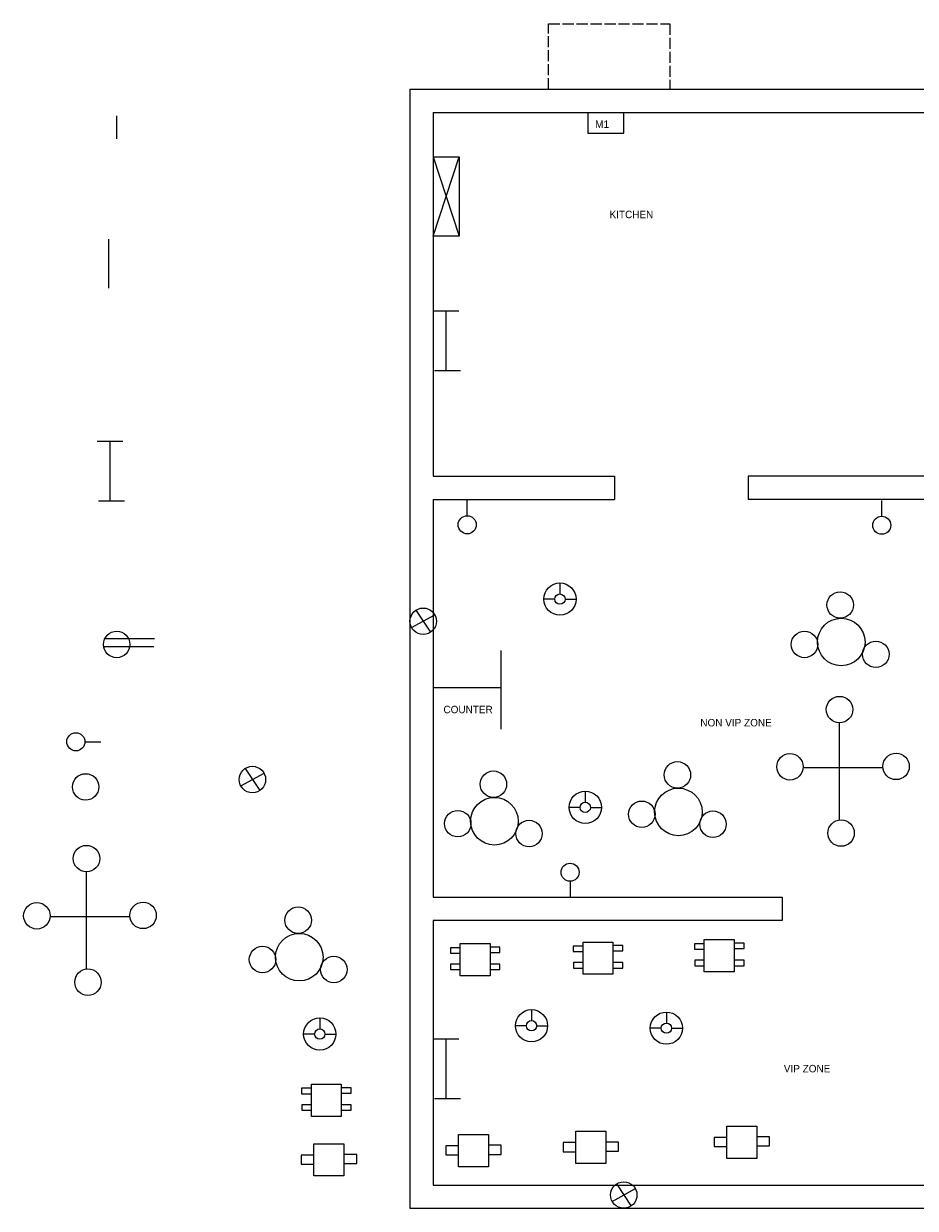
# Model space of a CAD drawing. Header units: inches. Extents: x -460 to 1200, y -1097 to 174.
# Tile 1 of 2: x -460 to 497, y -1097 to 174. Entities that reach past the tile are written whole.
import ezdxf

# ---------------------------------------------------------------- set-up
doc = ezdxf.new("R2010")
doc.units = ezdxf.units.IN
doc.header["$MEASUREMENT"] = 0
doc.linetypes.add('ACAD_ISO02W100', pattern=[15, 12, -3])

msp = doc.modelspace()

# ---------------------------------------------------------------- linework, layer by layer
at = {"linetype": 'ACAD_ISO02W100'}
for p, q in [((103.5, 103.4), (103.5, 173.7)), ((103.5, 173.7), (233.7, 173.7)), ((233.7, 173.7), (233.7, 103.4))]:
    msp.add_line(p, q, dxfattribs=at)
for p, q in [((-45.2, 103.4), (1154.8, 103.4)), ((-45.2, 103.4), (-45.2, -1096.6)), ((-20.3, 78.5), (573.1, 78.5)), ((-20.3, 78.5), (-20.3, -311.6)), ((145.5, 78.5), (145.5, 56.2)), ((184.3, 56.2), (184.3, 78.5)), ((-360.2, 75.1), (-360.2, 50.2)), ((145.5, 56.2), (184.3, 56.2)), ((-20.3, 30.8), (7.6, 30.8)), ((-20.3, 30.8), (7.6, -54.1)), ((-20.3, -54.1), (7.6, 30.8)), ((7.6, 30.8), (7.6, -54.1)), ((-368.7, -57.3), (-368.7, -109.9)), ((7.6, -54.1), (-20.3, -54.1)), ((-20.3, -134), (7.1, -134)), ((-6.6, -134), (-6.6, -198.7)), ((-18.9, -198.1), (9, -198.1)), ((-380.8, -273.9), (-353.4, -273.9)), ((-367.1, -273.9), (-367.1, -338.7)), ((-20.3, -311.6), (174.4, -311.6)), ((174.4, -311.6), (174.4, -336.5)), ((573.1, -311.6), (317.8, -311.6)), ((317.8, -311.6), (317.8, -336.5)), ((-379.4, -338), (-351.6, -338)), ((-20.3, -336.5), (174.4, -336.5)), ((-20.3, -336.5), (-20.3, -762.9)), ((16.2, -353.8), (16.2, -336.8)), ((598.1, -336.5), (317.8, -336.5)), ((461, -354.4), (461, -337.4)), ((115.7, -426.1), (115.7, -437.8)), ((110.2, -443.3), (98.5, -443.3)), ((121.2, -443.3), (133, -443.3)), ((-38.9, -455.2), (-23.1, -478.9)), ((-43.5, -473.9), (-18.5, -460.2)), ((-374, -494.1), (-319.9, -494.1)), ((-372.7, -485.6), (-319.2, -485.6)), ((52.1, -498.5), (52.1, -582.7)), ((-20.3, -538.2), (52.1, -538.2)), ((415.3, -576), (415.3, -680.3)), ((-394, -596.3), (-376.9, -596.3)), ((-226.7, -643.7), (-201.8, -630)), ((-222.2, -625), (-206.3, -648.6)), ((377.6, -623.8), (461.8, -623.8)), ((142.9, -649.4), (142.9, -661.1)), ((137.4, -666.6), (125.6, -666.6)), ((148.4, -666.6), (160.1, -666.6)), ((-392.6, -735.8), (-392.6, -840.1)), ((126.6, -745.9), (126.6, -762.9)), ((-20.3, -762.9), (354.2, -762.9)), ((354.2, -762.9), (354.2, -787.9)), ((-430.3, -783.6), (-346.2, -783.6)), ((-20.3, -787.9), (-20.3, -1071.6)), ((354.2, -787.9), (-20.3, -787.9)), ((8.6, -812.7), (40.7, -812.7)), ((8.6, -847.2), (8.6, -812.7)), ((40.7, -812.7), (40.7, -847.2)), ((140.5, -811), (172.5, -811)), ((140.5, -845.5), (140.5, -811)), ((172.5, -811), (172.5, -845.5)), ((270.6, -812.9), (260.1, -812.9)), ((260.1, -812.9), (260.1, -818.7)), ((270.6, -808.4), (302.7, -808.4)), ((270.6, -843), (270.6, -808.4)), ((302.7, -808.4), (302.7, -843)), ((313.2, -812.2), (302.7, -812.2)), ((313.2, -818.1), (313.2, -812.2)), ((8.6, -817.1), (-1.9, -817.1)), ((-1.9, -817.1), (-1.9, -822.9)), ((-1.9, -822.9), (8.6, -822.9)), ((51.2, -816.5), (40.7, -816.5)), ((40.7, -822.3), (51.2, -822.3)), ((51.2, -822.3), (51.2, -816.5)), ((140.5, -815.4), (130, -815.4)), ((130, -815.4), (130, -821.2)), ((130, -821.2), (140.5, -821.2)), ((183, -814.8), (172.5, -814.8)), ((172.5, -820.6), (183, -820.6)), ((183, -820.6), (183, -814.8)), ((260.1, -818.7), (270.6, -818.7)), ((302.7, -818.1), (313.2, -818.1)), ((8.8, -834.8), (-1.7, -834.8)), ((-1.7, -834.8), (-1.7, -840.6)), ((51.2, -834.8), (40.7, -834.8)), ((51.2, -840.6), (51.2, -834.8)), ((140.6, -833.1), (130.1, -833.1)), ((130.1, -833.1), (130.1, -838.9)), ((183, -833.1), (172.5, -833.1)), ((183, -838.9), (183, -833.1)), ((270.8, -830.6), (260.3, -830.6)), ((260.3, -830.6), (260.3, -836.4)), ((260.3, -836.4), (270.8, -836.4)), ((313.2, -830.6), (302.7, -830.6)), ((302.7, -836.4), (313.2, -836.4)), ((313.2, -836.4), (313.2, -830.6)), ((-1.7, -840.6), (8.8, -840.6)), ((40.7, -847.2), (8.6, -847.2)), ((40.7, -840.6), (51.2, -840.6)), ((130.1, -838.9), (140.6, -838.9)), ((172.5, -845.5), (140.5, -845.5)), ((172.5, -838.9), (183, -838.9)), ((302.7, -843), (270.6, -843)), ((85.2, -883.5), (85.2, -895.3)), ((229.9, -886.2), (229.9, -897.9)), ((-142, -892.5), (-142, -904.2)), ((79.7, -900.8), (67.9, -900.8)), ((90.7, -900.8), (102.4, -900.8)), ((-147.5, -909.7), (-159.2, -909.7)), ((-136.5, -909.7), (-124.7, -909.7)), ((224.4, -903.4), (212.6, -903.4)), ((235.4, -903.4), (247.1, -903.4)), ((-20.3, -914.7), (7.1, -914.7)), ((-6.6, -914.7), (-6.6, -979.5)), ((-151, -963.5), (-118.9, -963.5)), ((-151, -998.1), (-151, -963.5)), ((-118.9, -963.5), (-118.9, -998.1)), ((-151, -967.9), (-161.5, -967.9)), ((-161.5, -967.9), (-161.5, -973.7)), ((-161.5, -973.7), (-151, -973.7)), ((-108.4, -967.3), (-118.9, -967.3)), ((-118.9, -973.1), (-108.4, -973.1)), ((-108.4, -973.1), (-108.4, -967.3)), ((-150.8, -985.6), (-161.3, -985.6)), ((-161.3, -985.6), (-161.3, -991.4)), ((-108.4, -985.6), (-118.9, -985.6)), ((-108.4, -991.4), (-108.4, -985.6)), ((-18.9, -978.8), (9, -978.8)), ((-161.3, -991.4), (-150.8, -991.4)), ((-118.9, -998.1), (-151, -998.1)), ((-118.9, -991.4), (-108.4, -991.4)), ((132.7, -1014), (164.8, -1014)), ((132.7, -1048.5), (132.7, -1014)), ((164.8, -1014), (164.8, -1048.5)), ((294.9, -1008.5), (326.9, -1008.5)), ((294.9, -1043.1), (294.9, -1008.5)), ((326.9, -1008.5), (326.9, -1043.1)), ((-148.2, -1027.4), (-116.1, -1027.4)), ((-148.2, -1061.9), (-148.2, -1027.4)), ((-116.1, -1027.4), (-116.1, -1061.9)), ((7, -1017.5), (39, -1017.5)), ((7, -1052), (7, -1017.5)), ((39, -1017.5), (39, -1052)), ((132.7, -1026.1), (119.1, -1026.1)), ((119.1, -1026.1), (119.1, -1035.9)), ((178.5, -1025.5), (164.8, -1025.5)), ((178.5, -1035.2), (178.5, -1025.5)), ((294.9, -1020.7), (281.2, -1020.7)), ((281.2, -1020.7), (281.2, -1030.4)), ((340.6, -1020), (326.9, -1020)), ((340.6, -1029.7), (340.6, -1020)), ((-148.2, -1039.6), (-161.8, -1039.6)), ((-161.8, -1039.6), (-161.8, -1049.3)), ((-102.4, -1038.9), (-116.1, -1038.9)), ((-102.4, -1048.6), (-102.4, -1038.9)), ((7, -1029.7), (-6.7, -1029.7)), ((-6.7, -1029.7), (-6.7, -1039.4)), ((-6.7, -1039.4), (7, -1039.4)), ((52.7, -1029), (39, -1029)), ((39, -1038.7), (52.7, -1038.7)), ((52.7, -1038.7), (52.7, -1029)), ((119.1, -1035.9), (132.7, -1035.9)), ((164.8, -1035.2), (178.5, -1035.2)), ((281.2, -1030.4), (294.9, -1030.4)), ((326.9, -1029.7), (340.6, -1029.7)), ((-161.8, -1049.3), (-148.2, -1049.3)), ((-116.1, -1048.6), (-102.4, -1048.6)), ((39, -1052), (7, -1052)), ((164.8, -1048.5), (132.7, -1048.5)), ((326.9, -1043.1), (294.9, -1043.1)), ((-116.1, -1061.9), (-148.2, -1061.9)), ((-20.3, -1071.6), (899.7, -1071.6)), ((171.6, -1089.2), (196.6, -1075.5)), ((176.2, -1070.5), (192, -1094.2)), ((-45.2, -1096.6), (1154.8, -1096.6))]:
    msp.add_line(p, q)
for centre, radius in [((16.2, -363.6), 9.73), ((461, -364.1), 9.73), ((115.7, -443.3), 17.3), ((115.7, -443.3), 5.52), ((416.4, -449.6), 14.2), ((-31, -467.1), 14.2), ((417.5, -489.3), 25.5), ((-359.9, -491.9), 14.2), ((378.1, -491.9), 14.2), ((454.6, -502.5), 14.2), ((415.7, -561.8), 14.2), ((-403.7, -596.3), 9.73), ((362.5, -623.1), 14.2), ((476.3, -622.7), 14.2), ((241.7, -631.8), 14.2), ((-393.2, -644.7), 14.2), ((-214.3, -636.8), 14.2), ((44.3, -641.8), 14.2), ((242.8, -671.5), 25.5), ((45.4, -681.5), 25.5), ((142.9, -666.6), 17.3), ((203.5, -674), 14.2), ((6, -684.1), 14.2), ((142.9, -666.6), 5.52), ((279.9, -684.7), 14.2), ((82.5, -694.7), 14.2), ((417.3, -694.2), 14.2), ((-392.3, -721.6), 14.2), ((126.6, -736.2), 9.73), ((-445.5, -782.9), 14.2), ((-331.6, -782.5), 14.2), ((-165.2, -787.6), 14.2), ((-164, -827.3), 25.5), ((-203.4, -829.8), 14.2), ((-126.9, -840.5), 14.2), ((-390.7, -854.1), 14.2), ((85.2, -900.8), 17.3), ((229.9, -903.4), 17.3), ((-142, -909.7), 17.3), ((85.2, -900.8), 5.52), ((229.9, -903.4), 5.52), ((-142, -909.7), 5.52), ((184.1, -1082.3), 14.2)]:
    msp.add_circle(centre, radius)

# ---------------------------------------------------------------- texts
at = {"char_height": 8, "attachment_point": 1}
for s, insert, width in [('M1', (153.5, 70), 22.637), ('KITCHEN', (168.9, -26.8), 202.284), ('COUNTER', (-9.3, -557.7), 48.504), ('NON VIP ZONE', (266.3, -571.8), 130.991), ('VIP ZONE', (355.9, -942.8), 125.722)]:
    msp.add_mtext(s, dxfattribs=dict(at, insert=insert, width=width))

doc.saveas('drawing.dxf')
